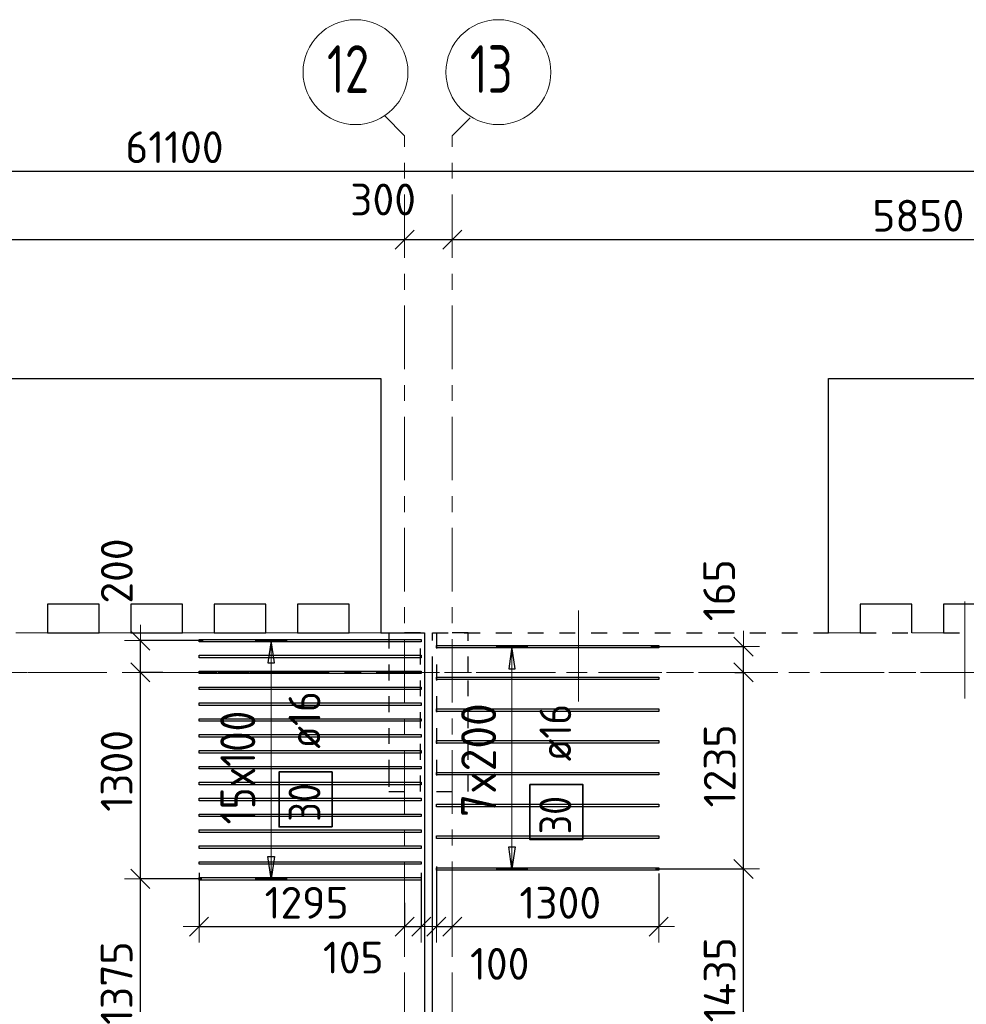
# Model space of a CAD drawing. Header units: metres. Extents: x -38 to 107, y -15 to 21.
# Tile 35 of 167: x 30.13 to 36.09, y 14.31 to 20.51. Entities that reach past the tile are written whole.
import ezdxf

# ---------------------------------------------------------------- set-up
doc = ezdxf.new("R2010")
doc.units = ezdxf.units.M
doc.header["$PDMODE"] = 65
for name, pattern in [('______11', [0.5, 0.4, -0.05, 0, -0.05]), ('______2', [0.0405, 0.03, -0.0105]), ('______3', [0.5, 0.4, -0.1]), ('______5', [1.1, 0.8, -0.1, 0.1, -0.1])]:
    doc.linetypes.add(name, pattern=pattern)
for name, color, linetype, lineweight in [('XR$2$Осевая линия (1)', 7, '______5', 13), ('XR$2$Размерная линия (1)', 7, 'Continuous', 13), ('XR$4$Балка (1)', 7, '______3', 13), ('XR$4$Перекрытие (1)', 7, 'Continuous', 35), ('XR$4$Размерная линия (1)', 7, 'Continuous', 13)]:
    doc.layers.add(name, color=color, linetype=linetype, lineweight=lineweight)
doc.layers.add('XR$4$Арм.стержн.Доп. Арм верхн.зоны Х', color=7, linetype='Continuous', lineweight=35, true_color=0x8c8cff)
doc.layers.add('XR$6$Стена_ бетон несущ.', color=7, linetype='Continuous', lineweight=70, true_color=0xb4b496)
doc.styles.add('ISOCPEUR', font='txt')
doc.dimstyles.new('DIMSTYLE_3', dxfattribs={"dimtxt": 0.2, "dimasz": 0.2, "dimexe": 0, "dimexo": 0, "dimgap": 0.1, "dimtad": 2, "dimdec": 0, "dimlfac": 1000, "dimrnd": 5, "dimzin": 12, "dimdsep": 46, "dimtxsty": 'ISOCPEUR', "dimblk1": 'ALL_ML_STRICH', "dimblk2": 'ALL_ML_STRICH', "dimsah": 1, "dimcen": 0, "dimclrd": 7, "dimclre": 256, "dimclrt": 7, "dimadec": 0, "dimazin": 0, "dimtfac": 1, "dimtdec": 0, "dimtix": 1, "dimtmove": 2, "dimatfit": 3, "dimfxl": 0, "dimtzin": 0, "dimlwd": 0, "dimlwe": -3, "dimarcsym": 0})
doc.dimstyles.new('DIMSTYLE_33', dxfattribs={"dimtxt": 0.2, "dimasz": 0.2, "dimexe": 0, "dimexo": 0, "dimgap": 0.1, "dimtad": 2, "dimdec": 0, "dimlfac": 1000, "dimrnd": 5, "dimzin": 12, "dimdsep": 46, "dimtxsty": 'ISOCPEUR', "dimblk1": 'ALL_ML_STRICH', "dimblk2": 'ALL_ML_STRICH', "dimsah": 1, "dimcen": 0, "dimclrd": 7, "dimclre": 256, "dimclrt": 7, "dimadec": 0, "dimazin": 0, "dimtfac": 1, "dimtdec": 0, "dimtix": 1, "dimtmove": 2, "dimatfit": 3, "dimfxl": 0, "dimtvp": 1.2, "dimtzin": 0, "dimlwd": 0, "dimlwe": -3, "dimarcsym": 0})
doc.dimstyles.new('DIMSTYLE_34', dxfattribs={"dimtxt": 0.2, "dimasz": 0.2, "dimexe": 0, "dimexo": 0, "dimgap": 0.1, "dimtad": 0, "dimdec": 0, "dimlfac": 1000, "dimrnd": 5, "dimzin": 12, "dimdsep": 46, "dimtxsty": 'ISOCPEUR', "dimblk1": 'ALL_ML_STRICH', "dimblk2": 'ALL_ML_STRICH', "dimsah": 1, "dimcen": 0, "dimclrd": 7, "dimclre": 256, "dimclrt": 7, "dimadec": 0, "dimazin": 0, "dimtfac": 1, "dimtdec": 0, "dimtix": 1, "dimtmove": 2, "dimatfit": 3, "dimfxl": 0, "dimtvp": 1.2, "dimtzin": 0, "dimlwd": 0, "dimlwe": -3, "dimarcsym": 0})
doc.dimstyles.new('DIMSTYLE_5', dxfattribs={"dimtxt": 0.2, "dimasz": 0.2, "dimexe": 0, "dimexo": 0, "dimgap": 0.1, "dimtad": 2, "dimdec": 0, "dimlfac": 1000, "dimrnd": 5, "dimzin": 12, "dimdsep": 46, "dimtxsty": 'ISOCPEUR', "dimblk1": 'ALL_ML_STRICH', "dimblk2": 'ALL_ML_STRICH', "dimsah": 1, "dimcen": 0, "dimclrd": 7, "dimclre": 256, "dimclrt": 7, "dimadec": 0, "dimazin": 0, "dimtfac": 1, "dimtdec": 0, "dimtix": 1, "dimtmove": 2, "dimatfit": 3, "dimfxl": 0, "dimtvp": 1.2, "dimtzin": 0, "dimlwd": 0, "dimlwe": -3, "dimarcsym": 0})

# ---------------------------------------------------------------- blocks, each defined once
blk = doc.blocks.new('ALL_ML_STRICH')
at = {"color": 0, "linetype": 'ByBlock', "lineweight": -2}
for p, q in [((0, -0.5), (0, 0.5)), ((-1, 0), (0.5, 0)), ((-0.3, -0.3), (0.3, 0.3))]:
    blk.add_line(p, q, dxfattribs=at)
blk = doc.blocks.new('*D11')
at = {"layer": 'DEFPOINTS', "color": 7, "linetype": 'Continuous', "lineweight": 13, "transparency": 33554687}
for p in [(0.5, 19.5574), (0.5, 19.3768), (61.6, 17.1197)]:
    blk.add_point(p, dxfattribs=at)
at = {"layer": 'XR$2$Размерная линия (1)', "color": 9, "linetype": 'Continuous', "lineweight": -2, "true_color": 0xc7c7c7, "transparency": 33554687}
for p, q in [((0.5, 19.3568), (0.5, 19.5574)), ((61.6, 17.1397), (61.6, 19.5574))]:
    blk.add_line(p, q, dxfattribs=at)
at = {"layer": 'XR$2$Размерная линия (1)', "color": 7, "linetype": 'Continuous', "lineweight": -2, "transparency": 33554687}
blk.add_line((0.5, 19.5574), (61.6, 19.5574), dxfattribs=at)
at = {"layer": 'XR$2$Размерная линия (1)', "color": 7, "linetype": 'Continuous', "lineweight": 13, "transparency": 33554687, "xscale": 0.2, "yscale": 0.2, "zscale": 0.2, "rotation": 180}
blk.add_blockref('ALL_ML_STRICH', (0.5, 19.5574), dxfattribs=at)
at = {"layer": 'XR$2$Размерная линия (1)', "color": 7, "linetype": 'Continuous', "lineweight": 13, "transparency": 33554687, "xscale": 0.2, "yscale": 0.2, "zscale": 0.2}
blk.add_blockref('ALL_ML_STRICH', (61.6, 19.5574), dxfattribs=at)
at = {"layer": 'XR$2$Размерная линия (1)', "color": 7, "linetype": 'Continuous', "lineweight": 13, "transparency": 33554687, "insert": (31.1, 19.7074), "char_height": 0.2, "width": 1, "attachment_point": 5, "style": 'ISOCPEUR'}
blk.add_mtext('\\A1;{61100}', dxfattribs=at)
blk = doc.blocks.new('*D32')
at = {"layer": 'DEFPOINTS', "color": 7, "linetype": 'Continuous', "lineweight": 13, "transparency": 33554687}
for p in [(26.03, 19.379), (26.03, 19.1261), (32.55, 19.1352)]:
    blk.add_point(p, dxfattribs=at)
at = {"layer": 'XR$2$Размерная линия (1)', "color": 9, "linetype": 'Continuous', "lineweight": -2, "true_color": 0xc7c7c7, "transparency": 33554687}
for p, q in [((26.03, 19.359), (26.03, 19.1261)), ((32.55, 19.1261), (32.55, 19.1261))]:
    blk.add_line(p, q, dxfattribs=at)
at = {"layer": 'XR$2$Размерная линия (1)', "color": 7, "linetype": 'Continuous', "lineweight": -2, "transparency": 33554687}
blk.add_line((26.03, 19.1261), (32.55, 19.1261), dxfattribs=at)
at = {"layer": 'XR$2$Размерная линия (1)', "color": 7, "linetype": 'Continuous', "lineweight": 13, "transparency": 33554687, "xscale": 0.2, "yscale": 0.2, "zscale": 0.2, "rotation": 180}
blk.add_blockref('ALL_ML_STRICH', (26.03, 19.1261), dxfattribs=at)
at = {"layer": 'XR$2$Размерная линия (1)', "color": 7, "linetype": 'Continuous', "lineweight": 13, "transparency": 33554687, "xscale": 0.2, "yscale": 0.2, "zscale": 0.2}
blk.add_blockref('ALL_ML_STRICH', (32.55, 19.1261), dxfattribs=at)
at = {"layer": 'XR$2$Размерная линия (1)', "color": 7, "linetype": 'Continuous', "lineweight": 13, "transparency": 33554687, "insert": (29.3, 19.2761), "char_height": 0.2, "width": 0.8, "attachment_point": 5, "style": 'ISOCPEUR'}
blk.add_mtext('\\A1;{6520}', dxfattribs=at)
blk = doc.blocks.new('*D33')
at = {"layer": 'DEFPOINTS', "color": 7, "linetype": 'Continuous', "lineweight": 13, "transparency": 33554687}
for p in [(32.55, 19.1352), (32.55, 19.1261), (32.85, 19.1352)]:
    blk.add_point(p, dxfattribs=at)
at = {"layer": 'XR$2$Размерная линия (1)', "color": 9, "linetype": 'Continuous', "lineweight": -2, "true_color": 0xc7c7c7, "transparency": 33554687}
for p, q in [((32.55, 19.1261), (32.55, 19.1261)), ((32.85, 19.1261), (32.85, 19.1261))]:
    blk.add_line(p, q, dxfattribs=at)
at = {"layer": 'XR$2$Размерная линия (1)', "color": 7, "linetype": 'Continuous', "lineweight": -2, "transparency": 33554687}
blk.add_line((32.55, 19.1261), (32.85, 19.1261), dxfattribs=at)
at = {"layer": 'XR$2$Размерная линия (1)', "color": 7, "linetype": 'Continuous', "lineweight": 13, "transparency": 33554687, "xscale": 0.2, "yscale": 0.2, "zscale": 0.2, "rotation": 180}
blk.add_blockref('ALL_ML_STRICH', (32.55, 19.1261), dxfattribs=at)
at = {"layer": 'XR$2$Размерная линия (1)', "color": 7, "linetype": 'Continuous', "lineweight": 13, "transparency": 33554687, "xscale": 0.2, "yscale": 0.2, "zscale": 0.2}
blk.add_blockref('ALL_ML_STRICH', (32.85, 19.1261), dxfattribs=at)
at = {"layer": 'XR$2$Размерная линия (1)', "color": 7, "linetype": 'Continuous', "lineweight": 13, "transparency": 33554687, "insert": (32.4139, 19.3782), "char_height": 0.2, "width": 0.6, "attachment_point": 5, "style": 'ISOCPEUR'}
blk.add_mtext('\\A1;{300}', dxfattribs=at)
blk = doc.blocks.new('*D34')
at = {"layer": 'DEFPOINTS', "color": 7, "linetype": 'Continuous', "lineweight": 13, "transparency": 33554687}
for p in [(38.7, 19.1856), (32.85, 19.1352), (32.85, 19.1261)]:
    blk.add_point(p, dxfattribs=at)
at = {"layer": 'XR$2$Размерная линия (1)', "color": 9, "linetype": 'Continuous', "lineweight": -2, "true_color": 0xc7c7c7, "transparency": 33554687}
for p, q in [((38.7, 19.1656), (38.7, 19.1261)), ((32.85, 19.1261), (32.85, 19.1261))]:
    blk.add_line(p, q, dxfattribs=at)
at = {"layer": 'XR$2$Размерная линия (1)', "color": 7, "linetype": 'Continuous', "lineweight": -2, "transparency": 33554687}
blk.add_line((32.85, 19.1261), (38.7, 19.1261), dxfattribs=at)
at = {"layer": 'XR$2$Размерная линия (1)', "color": 7, "linetype": 'Continuous', "lineweight": 13, "transparency": 33554687, "xscale": 0.2, "yscale": 0.2, "zscale": 0.2, "rotation": 180}
blk.add_blockref('ALL_ML_STRICH', (32.85, 19.1261), dxfattribs=at)
at = {"layer": 'XR$2$Размерная линия (1)', "color": 7, "linetype": 'Continuous', "lineweight": 13, "transparency": 33554687, "xscale": 0.2, "yscale": 0.2, "zscale": 0.2}
blk.add_blockref('ALL_ML_STRICH', (38.7, 19.1261), dxfattribs=at)
at = {"layer": 'XR$2$Размерная линия (1)', "color": 7, "linetype": 'Continuous', "lineweight": 13, "transparency": 33554687, "insert": (35.785, 19.2761), "char_height": 0.2, "width": 0.8, "attachment_point": 5, "style": 'ISOCPEUR'}
blk.add_mtext('\\A1;{5850}', dxfattribs=at)
blk = doc.blocks.new('*D291')
at = {"layer": 'DEFPOINTS', "color": 7, "linetype": 'Continuous', "lineweight": 13, "transparency": 33554687}
for p in [(31.255, 15.1583), (32.55, 14.9695), (31.255, 14.7995)]:
    blk.add_point(p, dxfattribs=at)
at = {"layer": 'XR$4$Размерная линия (1)', "color": 9, "linetype": 'Continuous', "lineweight": -2, "true_color": 0xc7c7c7, "transparency": 33554687}
for p, q in [((31.255, 15.1383), (31.255, 14.7995)), ((32.55, 14.9495), (32.55, 14.7995))]:
    blk.add_line(p, q, dxfattribs=at)
at = {"layer": 'XR$4$Размерная линия (1)', "color": 7, "linetype": 'Continuous', "lineweight": -2, "transparency": 33554687}
blk.add_line((31.255, 14.7995), (32.55, 14.7995), dxfattribs=at)
at = {"layer": 'XR$4$Размерная линия (1)', "color": 7, "linetype": 'Continuous', "lineweight": 13, "transparency": 33554687, "xscale": 0.2, "yscale": 0.2, "zscale": 0.2, "rotation": 180}
blk.add_blockref('ALL_ML_STRICH', (31.255, 14.7995), dxfattribs=at)
at = {"layer": 'XR$4$Размерная линия (1)', "color": 7, "linetype": 'Continuous', "lineweight": 13, "transparency": 33554687, "xscale": 0.2, "yscale": 0.2, "zscale": 0.2}
blk.add_blockref('ALL_ML_STRICH', (32.55, 14.7995), dxfattribs=at)
at = {"layer": 'XR$4$Размерная линия (1)', "color": 7, "linetype": 'Continuous', "lineweight": 13, "transparency": 33554687, "insert": (31.9325, 14.9495), "char_height": 0.2, "width": 0.8, "attachment_point": 5, "style": 'ISOCPEUR'}
blk.add_mtext('\\A1;{1295}', dxfattribs=at)
blk = doc.blocks.new('*D292')
at = {"layer": 'DEFPOINTS', "color": 7, "linetype": 'Continuous', "lineweight": 13, "transparency": 33554687}
for p in [(32.655, 15.1583), (32.55, 14.9695), (32.55, 14.7995)]:
    blk.add_point(p, dxfattribs=at)
at = {"layer": 'XR$4$Размерная линия (1)', "color": 9, "linetype": 'Continuous', "lineweight": -2, "true_color": 0xc7c7c7, "transparency": 33554687}
for p, q in [((32.655, 15.1383), (32.655, 14.7995)), ((32.55, 14.9495), (32.55, 14.7995))]:
    blk.add_line(p, q, dxfattribs=at)
at = {"layer": 'XR$4$Размерная линия (1)', "color": 7, "linetype": 'Continuous', "lineweight": -2, "transparency": 33554687}
blk.add_line((32.55, 14.7995), (32.655, 14.7995), dxfattribs=at)
at = {"layer": 'XR$4$Размерная линия (1)', "color": 7, "linetype": 'Continuous', "lineweight": 13, "transparency": 33554687, "xscale": 0.2, "yscale": 0.2, "zscale": 0.2, "rotation": 180}
blk.add_blockref('ALL_ML_STRICH', (32.55, 14.7995), dxfattribs=at)
at = {"layer": 'XR$4$Размерная линия (1)', "color": 7, "linetype": 'Continuous', "lineweight": 13, "transparency": 33554687, "xscale": 0.2, "yscale": 0.2, "zscale": 0.2}
blk.add_blockref('ALL_ML_STRICH', (32.655, 14.7995), dxfattribs=at)
at = {"layer": 'XR$4$Размерная линия (1)', "color": 7, "linetype": 'Continuous', "lineweight": 13, "transparency": 33554687, "insert": (32.2262, 14.6043), "char_height": 0.2, "width": 0.6, "attachment_point": 5, "style": 'ISOCPEUR'}
blk.add_mtext('\\A1;{105}', dxfattribs=at)
blk = doc.blocks.new('*D333')
at = {"layer": 'DEFPOINTS', "color": 7, "linetype": 'Continuous', "lineweight": 13, "transparency": 33554687}
for p in [(32.75, 15.1972), (32.75, 14.7995), (32.85, 14.7907)]:
    blk.add_point(p, dxfattribs=at)
at = {"layer": 'XR$4$Размерная линия (1)', "color": 9, "linetype": 'Continuous', "lineweight": -2, "true_color": 0xc7c7c7, "transparency": 33554687}
for p, q in [((32.75, 15.1772), (32.75, 14.7995)), ((32.85, 14.7995), (32.85, 14.7995))]:
    blk.add_line(p, q, dxfattribs=at)
at = {"layer": 'XR$4$Размерная линия (1)', "color": 7, "linetype": 'Continuous', "lineweight": -2, "transparency": 33554687}
blk.add_line((32.75, 14.7995), (32.85, 14.7995), dxfattribs=at)
at = {"layer": 'XR$4$Размерная линия (1)', "color": 7, "linetype": 'Continuous', "lineweight": 13, "transparency": 33554687, "xscale": 0.2, "yscale": 0.2, "zscale": 0.2, "rotation": 180}
blk.add_blockref('ALL_ML_STRICH', (32.75, 14.7995), dxfattribs=at)
at = {"layer": 'XR$4$Размерная линия (1)', "color": 7, "linetype": 'Continuous', "lineweight": 13, "transparency": 33554687, "xscale": 0.2, "yscale": 0.2, "zscale": 0.2}
blk.add_blockref('ALL_ML_STRICH', (32.85, 14.7995), dxfattribs=at)
at = {"layer": 'XR$4$Размерная линия (1)', "color": 7, "linetype": 'Continuous', "lineweight": 13, "transparency": 33554687, "insert": (33.1488, 14.5649), "char_height": 0.2, "width": 0.6, "attachment_point": 5, "style": 'ISOCPEUR'}
blk.add_mtext('\\A1;{100}', dxfattribs=at)
blk = doc.blocks.new('*D334')
at = {"layer": 'DEFPOINTS', "color": 7, "linetype": 'Continuous', "lineweight": 13, "transparency": 33554687}
for p in [(34.15, 15.1545), (32.85, 14.7995), (32.85, 14.7907)]:
    blk.add_point(p, dxfattribs=at)
at = {"layer": 'XR$4$Размерная линия (1)', "color": 9, "linetype": 'Continuous', "lineweight": -2, "true_color": 0xc7c7c7, "transparency": 33554687}
for p, q in [((34.15, 15.1345), (34.15, 14.7995)), ((32.85, 14.7995), (32.85, 14.7995))]:
    blk.add_line(p, q, dxfattribs=at)
at = {"layer": 'XR$4$Размерная линия (1)', "color": 7, "linetype": 'Continuous', "lineweight": -2, "transparency": 33554687}
blk.add_line((32.85, 14.7995), (34.15, 14.7995), dxfattribs=at)
at = {"layer": 'XR$4$Размерная линия (1)', "color": 7, "linetype": 'Continuous', "lineweight": 13, "transparency": 33554687, "xscale": 0.2, "yscale": 0.2, "zscale": 0.2, "rotation": 180}
blk.add_blockref('ALL_ML_STRICH', (32.85, 14.7995), dxfattribs=at)
at = {"layer": 'XR$4$Размерная линия (1)', "color": 7, "linetype": 'Continuous', "lineweight": 13, "transparency": 33554687, "xscale": 0.2, "yscale": 0.2, "zscale": 0.2}
blk.add_blockref('ALL_ML_STRICH', (34.15, 14.7995), dxfattribs=at)
at = {"layer": 'XR$4$Размерная линия (1)', "color": 7, "linetype": 'Continuous', "lineweight": 13, "transparency": 33554687, "insert": (33.53, 14.9495), "char_height": 0.2, "width": 0.8, "attachment_point": 5, "style": 'ISOCPEUR'}
blk.add_mtext('\\A1;{1300}', dxfattribs=at)
blk = doc.blocks.new('*D473')
at = {"layer": 'DEFPOINTS', "color": 7, "linetype": 'Continuous', "lineweight": 13, "transparency": 33554687}
for p in [(31.2924, 15.1003), (30.8857, 13.7262), (31.3834, 13.7262)]:
    blk.add_point(p, dxfattribs=at)
at = {"layer": 'XR$4$Размерная линия (1)', "color": 9, "linetype": 'Continuous', "lineweight": -2, "true_color": 0xc7c7c7, "transparency": 33554687}
for p, q in [((31.2724, 15.1003), (30.8857, 15.1003)), ((31.3634, 13.7262), (30.8857, 13.7262))]:
    blk.add_line(p, q, dxfattribs=at)
at = {"layer": 'XR$4$Размерная линия (1)', "color": 7, "linetype": 'Continuous', "lineweight": -2, "transparency": 33554687}
blk.add_line((30.8857, 13.7262), (30.8857, 15.1003), dxfattribs=at)
at = {"layer": 'XR$4$Размерная линия (1)', "color": 7, "linetype": 'Continuous', "lineweight": 13, "transparency": 33554687, "xscale": 0.2, "yscale": 0.2, "zscale": 0.2}
for p, rotation in [((30.8857, 15.1003), 90), ((30.8857, 13.7262), 270)]:
    blk.add_blockref('ALL_ML_STRICH', p, dxfattribs=dict(at, rotation=rotation))
at = {"layer": 'XR$4$Размерная линия (1)', "color": 7, "linetype": 'Continuous', "lineweight": 13, "transparency": 33554687, "insert": (30.7357, 14.4432), "char_height": 0.2, "width": 0.8, "attachment_point": 5, "rotation": 90, "style": 'ISOCPEUR'}
blk.add_mtext('\\A1;{1375}', dxfattribs=at)
blk = doc.blocks.new('*D474')
at = {"layer": 'DEFPOINTS', "color": 7, "linetype": 'Continuous', "lineweight": 13, "transparency": 33554687}
for p in [(31.0459, 16.4), (30.8857, 15.1003), (31.2924, 15.1003)]:
    blk.add_point(p, dxfattribs=at)
at = {"layer": 'XR$4$Размерная линия (1)', "color": 9, "linetype": 'Continuous', "lineweight": -2, "true_color": 0xc7c7c7, "transparency": 33554687}
for p, q in [((31.0259, 16.4), (30.8857, 16.4)), ((31.2724, 15.1003), (30.8857, 15.1003))]:
    blk.add_line(p, q, dxfattribs=at)
at = {"layer": 'XR$4$Размерная линия (1)', "color": 7, "linetype": 'Continuous', "lineweight": -2, "transparency": 33554687}
blk.add_line((30.8857, 15.1003), (30.8857, 16.4), dxfattribs=at)
at = {"layer": 'XR$4$Размерная линия (1)', "color": 7, "linetype": 'Continuous', "lineweight": 13, "transparency": 33554687, "xscale": 0.2, "yscale": 0.2, "zscale": 0.2}
for p, rotation in [((30.8857, 16.4), 90), ((30.8857, 15.1003), 270)]:
    blk.add_blockref('ALL_ML_STRICH', p, dxfattribs=dict(at, rotation=rotation))
at = {"layer": 'XR$4$Размерная линия (1)', "color": 7, "linetype": 'Continuous', "lineweight": 13, "transparency": 33554687, "insert": (30.7357, 15.7801), "char_height": 0.2, "width": 0.8, "attachment_point": 5, "rotation": 90, "style": 'ISOCPEUR'}
blk.add_mtext('\\A1;{1300}', dxfattribs=at)
blk = doc.blocks.new('*D475')
at = {"layer": 'DEFPOINTS', "color": 7, "linetype": 'Continuous', "lineweight": 13, "transparency": 33554687}
for p in [(31.3014, 16.6003), (30.8857, 16.4), (31.0459, 16.4)]:
    blk.add_point(p, dxfattribs=at)
at = {"layer": 'XR$4$Размерная линия (1)', "color": 9, "linetype": 'Continuous', "lineweight": -2, "true_color": 0xc7c7c7, "transparency": 33554687}
for p, q in [((31.2814, 16.6003), (30.8857, 16.6003)), ((31.0259, 16.4), (30.8857, 16.4))]:
    blk.add_line(p, q, dxfattribs=at)
at = {"layer": 'XR$4$Размерная линия (1)', "color": 7, "linetype": 'Continuous', "lineweight": -2, "transparency": 33554687}
blk.add_line((30.8857, 16.4), (30.8857, 16.6003), dxfattribs=at)
at = {"layer": 'XR$4$Размерная линия (1)', "color": 7, "linetype": 'Continuous', "lineweight": 13, "transparency": 33554687, "xscale": 0.2, "yscale": 0.2, "zscale": 0.2}
for p, rotation in [((30.8857, 16.6003), 90), ((30.8857, 16.4), 270)]:
    blk.add_blockref('ALL_ML_STRICH', p, dxfattribs=dict(at, rotation=rotation))
at = {"layer": 'XR$4$Размерная линия (1)', "color": 7, "linetype": 'Continuous', "lineweight": 13, "transparency": 33554687, "insert": (30.7368, 17.0386), "char_height": 0.2, "width": 0.6, "attachment_point": 5, "rotation": 90, "style": 'ISOCPEUR'}
blk.add_mtext('\\A1;{200}', dxfattribs=at)
blk = doc.blocks.new('*D490')
at = {"layer": 'DEFPOINTS', "color": 7, "linetype": 'Continuous', "lineweight": 13, "transparency": 33554687}
for p in [(34.1099, 15.1625), (34.0988, 13.7262), (34.6844, 13.7262)]:
    blk.add_point(p, dxfattribs=at)
at = {"layer": 'XR$4$Размерная линия (1)', "color": 9, "linetype": 'Continuous', "lineweight": -2, "true_color": 0xc7c7c7, "transparency": 33554687}
for p, q in [((34.1299, 15.1625), (34.6844, 15.1625)), ((34.1188, 13.7262), (34.6844, 13.7262))]:
    blk.add_line(p, q, dxfattribs=at)
at = {"layer": 'XR$4$Размерная линия (1)', "color": 7, "linetype": 'Continuous', "lineweight": -2, "transparency": 33554687}
blk.add_line((34.6844, 13.7262), (34.6844, 15.1625), dxfattribs=at)
at = {"layer": 'XR$4$Размерная линия (1)', "color": 7, "linetype": 'Continuous', "lineweight": 13, "transparency": 33554687, "xscale": 0.2, "yscale": 0.2, "zscale": 0.2}
for p, rotation in [((34.6844, 15.1625), 90), ((34.6844, 13.7262), 270)]:
    blk.add_blockref('ALL_ML_STRICH', p, dxfattribs=dict(at, rotation=rotation))
at = {"layer": 'XR$4$Размерная линия (1)', "color": 7, "linetype": 'Continuous', "lineweight": 13, "transparency": 33554687, "insert": (34.5344, 14.4643), "char_height": 0.2, "width": 0.8, "attachment_point": 5, "rotation": 90, "style": 'ISOCPEUR'}
blk.add_mtext('\\A1;{1435}', dxfattribs=at)
blk = doc.blocks.new('*D491')
at = {"layer": 'DEFPOINTS', "color": 7, "linetype": 'Continuous', "lineweight": 13, "transparency": 33554687}
for p in [(34.6088, 16.4), (34.1099, 15.1625), (34.6844, 15.1625)]:
    blk.add_point(p, dxfattribs=at)
at = {"layer": 'XR$4$Размерная линия (1)', "color": 9, "linetype": 'Continuous', "lineweight": -2, "true_color": 0xc7c7c7, "transparency": 33554687}
for p, q in [((34.6288, 16.4), (34.6844, 16.4)), ((34.1299, 15.1625), (34.6844, 15.1625))]:
    blk.add_line(p, q, dxfattribs=at)
at = {"layer": 'XR$4$Размерная линия (1)', "color": 7, "linetype": 'Continuous', "lineweight": -2, "transparency": 33554687}
blk.add_line((34.6844, 15.1625), (34.6844, 16.4), dxfattribs=at)
at = {"layer": 'XR$4$Размерная линия (1)', "color": 7, "linetype": 'Continuous', "lineweight": 13, "transparency": 33554687, "xscale": 0.2, "yscale": 0.2, "zscale": 0.2}
for p, rotation in [((34.6844, 16.4), 90), ((34.6844, 15.1625), 270)]:
    blk.add_blockref('ALL_ML_STRICH', p, dxfattribs=dict(at, rotation=rotation))
at = {"layer": 'XR$4$Размерная линия (1)', "color": 7, "linetype": 'Continuous', "lineweight": 13, "transparency": 33554687, "insert": (34.5344, 15.8113), "char_height": 0.2, "width": 0.8, "attachment_point": 5, "rotation": 90, "style": 'ISOCPEUR'}
blk.add_mtext('\\A1;{1235}', dxfattribs=at)
blk = doc.blocks.new('*D492')
at = {"layer": 'DEFPOINTS', "color": 7, "linetype": 'Continuous', "lineweight": 13, "transparency": 33554687}
for p in [(34.0807, 16.5625), (34.6088, 16.4), (34.6844, 16.4)]:
    blk.add_point(p, dxfattribs=at)
at = {"layer": 'XR$4$Размерная линия (1)', "color": 9, "linetype": 'Continuous', "lineweight": -2, "true_color": 0xc7c7c7, "transparency": 33554687}
for p, q in [((34.1007, 16.5625), (34.6844, 16.5625)), ((34.6288, 16.4), (34.6844, 16.4))]:
    blk.add_line(p, q, dxfattribs=at)
at = {"layer": 'XR$4$Размерная линия (1)', "color": 7, "linetype": 'Continuous', "lineweight": -2, "transparency": 33554687}
blk.add_line((34.6844, 16.4), (34.6844, 16.5625), dxfattribs=at)
at = {"layer": 'XR$4$Размерная линия (1)', "color": 7, "linetype": 'Continuous', "lineweight": 13, "transparency": 33554687, "xscale": 0.2, "yscale": 0.2, "zscale": 0.2}
for p, rotation in [((34.6844, 16.5625), 90), ((34.6844, 16.4), 270)]:
    blk.add_blockref('ALL_ML_STRICH', p, dxfattribs=dict(at, rotation=rotation))
at = {"layer": 'XR$4$Размерная линия (1)', "color": 7, "linetype": 'Continuous', "lineweight": 13, "transparency": 33554687, "insert": (34.531, 16.9175), "char_height": 0.2, "width": 0.6, "attachment_point": 5, "rotation": 90, "style": 'ISOCPEUR'}
blk.add_mtext('\\A1;{165}', dxfattribs=at)

msp = doc.modelspace()

# ---------------------------------------------------------------- linework, layer by layer
at = {"color": 52, "linetype": 'Continuous', "lineweight": 13, "transparency": 33554687}
for p, q in [((36.079, 16.8457), (36.079, 16.2357)), ((33.6454, 16.7902), (33.6454, 16.2178))]:
    msp.add_line(p, q, dxfattribs=at)
at = {"layer": 'XR$2$Осевая линия (1)', "color": 253, "linetype": '______11', "lineweight": 13, "true_color": 0xa0a0a0, "transparency": 33554687}
for p, q in [((32.55, 19.78), (32.4227, 19.9073)), ((32.85, 19.78), (32.9631, 19.8931)), ((32.55, -3.39), (32.55, 19.78)), ((32.85, -3.39), (32.85, 19.78)), ((-2.63, 16.4), (62.6, 16.4))]:
    msp.add_line(p, q, dxfattribs=at)
at = {"layer": 'XR$2$Осевая линия (1)', "color": 7, "linetype": 'Continuous', "lineweight": 13, "transparency": 33554687}
for centre in [(32.2404, 20.1801), (33.1404, 20.1801)]:
    msp.add_circle(centre, 0.3304, dxfattribs=at)
at = {"layer": 'XR$4$Арм.стержн.Доп. Арм верхн.зоны Х', "color": 253, "linetype": 'Continuous', "lineweight": -3, "true_color": 0xa0a0a0, "transparency": 33554687}
for p, q in [((31.7091, 16.6003), (31.6091, 16.6003)), ((31.7091, 16.6003), (31.8091, 16.6003)), ((33.2259, 16.5625), (33.1259, 16.5625)), ((33.2259, 16.5625), (33.3259, 16.5625)), ((33.2259, 15.1625), (33.1259, 15.1625)), ((33.2259, 15.1625), (33.3259, 15.1625)), ((31.7091, 15.1003), (31.6091, 15.1003)), ((31.7091, 15.1003), (31.8091, 15.1003))]:
    msp.add_line(p, q, dxfattribs=at)
at = {"layer": 'XR$4$Арм.стержн.Доп. Арм верхн.зоны Х', "color": 7, "linetype": 'Continuous', "lineweight": 25, "transparency": 33554687}
for p, q in [((31.7091, 16.6003), (31.6891, 16.4603)), ((31.7291, 16.4603), (31.7091, 16.6003)), ((33.2259, 16.5625), (33.2059, 16.4225)), ((33.2459, 16.4225), (33.2259, 16.5625)), ((31.6891, 16.4603), (31.7291, 16.4603)), ((33.2059, 16.4225), (33.2459, 16.4225)), ((33.2259, 15.1625), (33.2059, 15.3025)), ((33.2059, 15.3025), (33.2459, 15.3025)), ((33.2459, 15.3025), (33.2259, 15.1625)), ((31.7091, 15.1003), (31.6891, 15.2403)), ((31.6891, 15.2403), (31.7291, 15.2403)), ((31.7291, 15.2403), (31.7091, 15.1003))]:
    msp.add_line(p, q, dxfattribs=at)
at = {"layer": 'XR$4$Арм.стержн.Доп. Арм верхн.зоны Х', "color": 7, "linetype": 'Continuous', "lineweight": 13, "transparency": 33554687}
for p, q in [((31.7091, 16.6003), (31.7091, 16.6003)), ((31.7091, 15.1003), (31.7091, 16.6003)), ((33.2259, 16.5625), (33.2259, 16.5625)), ((33.2259, 15.1625), (33.2259, 16.5625)), ((33.2259, 15.1625), (33.2259, 15.1625)), ((31.7091, 15.1003), (31.7091, 15.1003))]:
    msp.add_line(p, q, dxfattribs=at)
at = {"layer": 'XR$4$Арм.стержн.Доп. Арм верхн.зоны Х', "color": 7, "linetype": 'Continuous', "lineweight": 25, "transparency": 33554687}
for points in [[(32.655, 16.5923), (31.255, 16.5923), (31.255, 16.6083), (32.655, 16.6083), (32.655, 16.5923)], [(32.75, 16.5705), (34.15, 16.5705), (34.15, 16.5545), (32.75, 16.5545), (32.75, 16.5705)], [(32.655, 16.4923), (31.255, 16.4923), (31.255, 16.5083), (32.655, 16.5083), (32.655, 16.4923)], [(32.655, 16.3923), (31.255, 16.3923), (31.255, 16.4083), (32.655, 16.4083), (32.655, 16.3923)], [(32.75, 16.3705), (34.15, 16.3705), (34.15, 16.3545), (32.75, 16.3545), (32.75, 16.3705)], [(32.655, 16.2923), (31.255, 16.2923), (31.255, 16.3083), (32.655, 16.3083), (32.655, 16.2923)], [(32.655, 16.1923), (31.255, 16.1923), (31.255, 16.2083), (32.655, 16.2083), (32.655, 16.1923)], [(32.75, 16.1705), (34.15, 16.1705), (34.15, 16.1545), (32.75, 16.1545), (32.75, 16.1705)], [(32.655, 16.0923), (31.255, 16.0923), (31.255, 16.1083), (32.655, 16.1083), (32.655, 16.0923)], [(32.655, 15.9923), (31.255, 15.9923), (31.255, 16.0083), (32.655, 16.0083), (32.655, 15.9923)], [(32.75, 15.9705), (34.15, 15.9705), (34.15, 15.9545), (32.75, 15.9545), (32.75, 15.9705)], [(32.655, 15.8923), (31.255, 15.8923), (31.255, 15.9083), (32.655, 15.9083), (32.655, 15.8923)], [(32.655, 15.7923), (31.255, 15.7923), (31.255, 15.8083), (32.655, 15.8083), (32.655, 15.7923)], [(32.75, 15.7705), (34.15, 15.7705), (34.15, 15.7545), (32.75, 15.7545), (32.75, 15.7705)], [(32.655, 15.6923), (31.255, 15.6923), (31.255, 15.7083), (32.655, 15.7083), (32.655, 15.6923)], [(32.655, 15.5923), (31.255, 15.5923), (31.255, 15.6083), (32.655, 15.6083), (32.655, 15.5923)], [(32.75, 15.5705), (34.15, 15.5705), (34.15, 15.5545), (32.75, 15.5545), (32.75, 15.5705)], [(32.655, 15.4923), (31.255, 15.4923), (31.255, 15.5083), (32.655, 15.5083), (32.655, 15.4923)], [(32.655, 15.3923), (31.255, 15.3923), (31.255, 15.4083), (32.655, 15.4083), (32.655, 15.3923)], [(32.75, 15.3705), (34.15, 15.3705), (34.15, 15.3545), (32.75, 15.3545), (32.75, 15.3705)], [(32.655, 15.2923), (31.255, 15.2923), (31.255, 15.3083), (32.655, 15.3083), (32.655, 15.2923)], [(32.655, 15.1923), (31.255, 15.1923), (31.255, 15.2083), (32.655, 15.2083), (32.655, 15.1923)], [(32.75, 15.1705), (34.15, 15.1705), (34.15, 15.1545), (32.75, 15.1545), (32.75, 15.1705)], [(32.655, 15.0923), (31.255, 15.0923), (31.255, 15.1083), (32.655, 15.1083), (32.655, 15.0923)]]:
    msp.add_lwpolyline(points, dxfattribs=at)
at = {"layer": 'XR$4$Арм.стержн.Доп. Арм верхн.зоны Х', "color": 7, "linetype": 'Continuous', "lineweight": 35, "transparency": 33554687}
for points in [[(32.0925, 15.4271), (32.0925, 15.7737), (31.7591, 15.7737), (31.7591, 15.4271), (32.0925, 15.4271)], [(33.6723, 15.3474), (33.6723, 15.6941), (33.339, 15.6941), (33.339, 15.3474), (33.6723, 15.3474)]]:
    msp.add_lwpolyline(points, dxfattribs=at)
at = {"layer": 'XR$4$Балка (1)', "color": 7, "linetype": '______2', "lineweight": 25, "transparency": 33554687}
for p, q in [((32.725, 16.4002), (32.725, 16.6502)), ((32.725, 16.6502), (35.2199, 16.6502)), ((35.4199, 16.6502), (35.7449, 16.6502)), ((35.9449, 16.6502), (36.2699, 16.6502))]:
    msp.add_line(p, q, dxfattribs=at)
at = {"layer": 'XR$4$Балка (1)', "color": 7, "linetype": '______2', "lineweight": 18, "transparency": 33554687}
for p, q in [((35.2199, 16.6502), (35.4199, 16.6502)), ((35.7449, 16.6502), (35.9449, 16.6502)), ((32.675, 16.4002), (26.03, 16.4002))]:
    msp.add_line(p, q, dxfattribs=at)
at = {"layer": 'XR$4$Перекрытие (1)', "color": 7, "linetype": 'Continuous', "lineweight": 25, "transparency": 33554687}
for p, q in [((29.0501, 18.2502), (32.4001, 18.2502)), ((32.4001, 18.2502), (32.4001, 16.8302)), ((35.2199, 16.8302), (35.2199, 18.2502)), ((35.2199, 18.2502), (38.5699, 18.2502)), ((30.6251, 16.8302), (30.3001, 16.8302)), ((30.3001, 16.8302), (30.3001, 16.6502)), ((30.6251, 16.6502), (30.6251, 16.8302)), ((30.8251, 16.8302), (30.8251, 16.6502)), ((31.1501, 16.8302), (30.8251, 16.8302)), ((31.1501, 16.6502), (31.1501, 16.8302)), ((31.3501, 16.8302), (31.3501, 16.6502)), ((31.6751, 16.8302), (31.3501, 16.8302)), ((31.6751, 16.6502), (31.6751, 16.8302)), ((31.8751, 16.8302), (31.8751, 16.6502)), ((32.2001, 16.8302), (31.8751, 16.8302)), ((32.2001, 16.6502), (32.2001, 16.8302)), ((32.4001, 16.8302), (32.4001, 16.6502)), ((35.2199, 16.6502), (35.2199, 16.8302)), ((35.4199, 16.8302), (35.4199, 16.6502)), ((35.7449, 16.8302), (35.4199, 16.8302)), ((35.7449, 16.6502), (35.7449, 16.8302)), ((36.2699, 16.8302), (35.9449, 16.8302)), ((35.9449, 16.8302), (35.9449, 16.6502)), ((30.3001, 16.6502), (30.6251, 16.6502)), ((30.8251, 16.6502), (31.1501, 16.6502)), ((31.3501, 16.6502), (31.6751, 16.6502)), ((31.8751, 16.6502), (32.2001, 16.6502)), ((32.4001, 16.6502), (32.675, 16.6502)), ((32.675, 16.6502), (32.675, -0.25)), ((32.725, -0.2498), (32.725, 16.4002))]:
    msp.add_line(p, q, dxfattribs=at)
at = {"layer": 'XR$4$Перекрытие (1)', "color": 7, "linetype": '______2', "lineweight": 18, "transparency": 33554687}
for p, q in [((30.1001, 16.6502), (30.3001, 16.6502)), ((30.3001, 16.6502), (30.1001, 16.6502)), ((30.8251, 16.6502), (30.6251, 16.6502)), ((30.6251, 16.6502), (30.8251, 16.6502)), ((31.3501, 16.6502), (31.1501, 16.6502)), ((31.1501, 16.6502), (31.3501, 16.6502)), ((31.8751, 16.6502), (31.6751, 16.6502)), ((31.6751, 16.6502), (31.8751, 16.6502)), ((32.4001, 16.6502), (32.2001, 16.6502)), ((32.2001, 16.6502), (32.4001, 16.6502)), ((35.4199, 16.6502), (35.2199, 16.6502)), ((35.4199, 16.6502), (35.2199, 16.6502)), ((35.9449, 16.6502), (35.7449, 16.6502)), ((35.9449, 16.6502), (35.7449, 16.6502)), ((38.7, 16.4002), (32.725, 16.4002))]:
    msp.add_line(p, q, dxfattribs=at)
at = {"layer": 'XR$6$Стена_ бетон несущ.', "color": 253, "linetype": '______2', "lineweight": -3, "true_color": 0xa0a0a0, "transparency": 33554687}
for p, q in [((32.45, 16.65), (32.45, 15.78)), ((32.65, 16.65), (32.45, 16.65)), ((32.65, 15.65), (32.65, 16.65)), ((32.95, 16.65), (32.75, 16.65)), ((32.75, 16.65), (32.75, 15.65)), ((32.95, 16.4), (32.95, 16.65)), ((32.95, 15.65), (32.95, 16.4)), ((32.45, 15.78), (32.45, 15.65)), ((32.45, 15.65), (32.65, 15.65)), ((32.75, 15.65), (32.95, 15.65))]:
    msp.add_line(p, q, dxfattribs=at)

# ---------------------------------------------------------------- texts
at = {"layer": 'XR$2$Осевая линия (1)', "color": 7, "linetype": 'Continuous', "lineweight": 13, "transparency": 33554687, "char_height": 0.3, "width": 0.472281, "attachment_point": 7, "style": 'ISOCPEUR'}
for s, insert in [('\\W0.75;12', (32.0604, 20.0496)), ('\\W0.75;13', (32.9604, 20.0496))]:
    msp.add_mtext(s, dxfattribs=dict(at, insert=insert))
at = {"layer": 'XR$4$Арм.стержн.Доп. Арм верхн.зоны Х', "color": 7, "linetype": 'Continuous', "lineweight": 13, "transparency": 33554687, "char_height": 0.22, "attachment_point": 7, "rotation": 90, "style": 'ISOCPEUR'}
for s, insert, width in [('\\W0.86;15x100', (31.6091, 15.4433), 0.930455), ('\\W0.95;7x200', (33.1259, 15.4885), 0.873359)]:
    msp.add_mtext(s, dxfattribs=dict(at, insert=insert, width=width))
at = {"layer": 'XR$4$Арм.стержн.Доп. Арм верхн.зоны Х', "color": 7, "linetype": 'Continuous', "lineweight": 25, "transparency": 33554687, "char_height": 0.2, "attachment_point": 7, "rotation": 90, "style": 'ISOCPEUR'}
for s, insert, width in [('\\W0.89; ø16 ', (32.0191, 15.8071), 0.749105), ('\\W0.89; ø16 ', (33.599, 15.7274), 0.749105), ('\\W0.87;30', (32.0191, 15.4604), 0.367208), ('\\W0.87;30', (33.599, 15.3808), 0.367208)]:
    msp.add_mtext(s, dxfattribs=dict(at, insert=insert, width=width))

# ---------------------------------------------------------------- dimensions: what is measured, and where the dimension line sits
at = {"layer": 'XR$2$Размерная линия (1)', "color": 7, "linetype": 'Continuous', "lineweight": 13, "transparency": 33554687}
for base, p1, p2, dimstyle, picture, middle in [((61.6, 19.5574), (0.5, 19.3568), (61.6, 17.1397), 'DIMSTYLE_3', '*D11', (31.1, 19.7074)), ((32.85, 19.1261), (32.55, 19.1261), (32.85, 19.1261), 'DIMSTYLE_5', '*D33', (32.4139, 19.3782)), ((32.55, 19.1261), (26.03, 19.359), (32.55, 19.1261), 'DIMSTYLE_3', '*D32', (29.3, 19.2761)), ((38.7, 19.1261), (32.85, 19.1261), (38.7, 19.1656), 'DIMSTYLE_3', '*D34', (35.785, 19.2761))]:
    dim = msp.add_linear_dim(base=base, p1=p1, p2=p2, dimstyle=dimstyle, override={"dimpost": '<>', "dimclrd": 7, "dimclre": 9, "dimclrt": 7, "dimlwd": 0, "dimlwe": 65533}, dxfattribs=at)
    dim.commit()
    dim.dimension.update_dxf_attribs({"geometry": picture, "text_midpoint": middle, "dimtype": 160})
at = {"layer": 'XR$4$Размерная линия (1)', "color": 7, "linetype": 'Continuous', "lineweight": 13, "transparency": 33554687}
for base, p1, p2, dimstyle, picture, middle in [((30.8857, 16.6003), (31.0259, 16.4), (31.2814, 16.6003), 'DIMSTYLE_33', '*D475', (30.7368, 17.0386)), ((34.68442, 16.56252), (34.6288, 16.4), (34.10073, 16.56252), 'DIMSTYLE_33', '*D492', (34.53097, 16.91745)), ((30.8857, 16.4), (31.2724, 15.1003), (31.0259, 16.4), 'DIMSTYLE_3', '*D474', (30.7357, 15.7801)), ((34.68442, 16.4), (34.12986, 15.16252), (34.6288, 16.4), 'DIMSTYLE_3', '*D491', (34.53442, 15.81126)), ((34.6844, 15.1625), (34.1188, 13.7262), (34.1299, 15.1625), 'DIMSTYLE_3', '*D490', (34.5344, 14.4643)), ((30.8857, 15.1003), (31.3634, 13.7262), (31.2724, 15.1003), 'DIMSTYLE_3', '*D473', (30.7357, 14.4432))]:
    dim = msp.add_linear_dim(base=base, p1=p1, p2=p2, angle=90, dimstyle=dimstyle, override={"dimpost": '<>', "dimclrd": 7, "dimclre": 9, "dimclrt": 7, "dimlwd": 0, "dimlwe": 65533}, dxfattribs=at)
    dim.commit()
    dim.dimension.update_dxf_attribs({"geometry": picture, "text_midpoint": middle, "dimtype": 160})
for base, p1, p2, dimstyle, picture, middle in [((32.85, 14.7995), (32.75, 15.1772), (32.85, 14.7995), 'DIMSTYLE_34', '*D333', (33.1488, 14.5649)), ((32.55, 14.7995), (31.255, 15.1383), (32.55, 14.9495), 'DIMSTYLE_3', '*D291', (31.9325, 14.9495)), ((32.655, 14.7995), (32.55, 14.9495), (32.655, 15.1383), 'DIMSTYLE_34', '*D292', (32.2262, 14.6043)), ((34.15, 14.7995), (32.85, 14.7995), (34.15, 15.1345), 'DIMSTYLE_3', '*D334', (33.53, 14.9495))]:
    dim = msp.add_linear_dim(base=base, p1=p1, p2=p2, dimstyle=dimstyle, override={"dimpost": '<>', "dimclrd": 7, "dimclre": 9, "dimclrt": 7, "dimlwd": 0, "dimlwe": 65533}, dxfattribs=at)
    dim.commit()
    dim.dimension.update_dxf_attribs({"geometry": picture, "text_midpoint": middle, "dimtype": 160})

doc.saveas('drawing.dxf')
